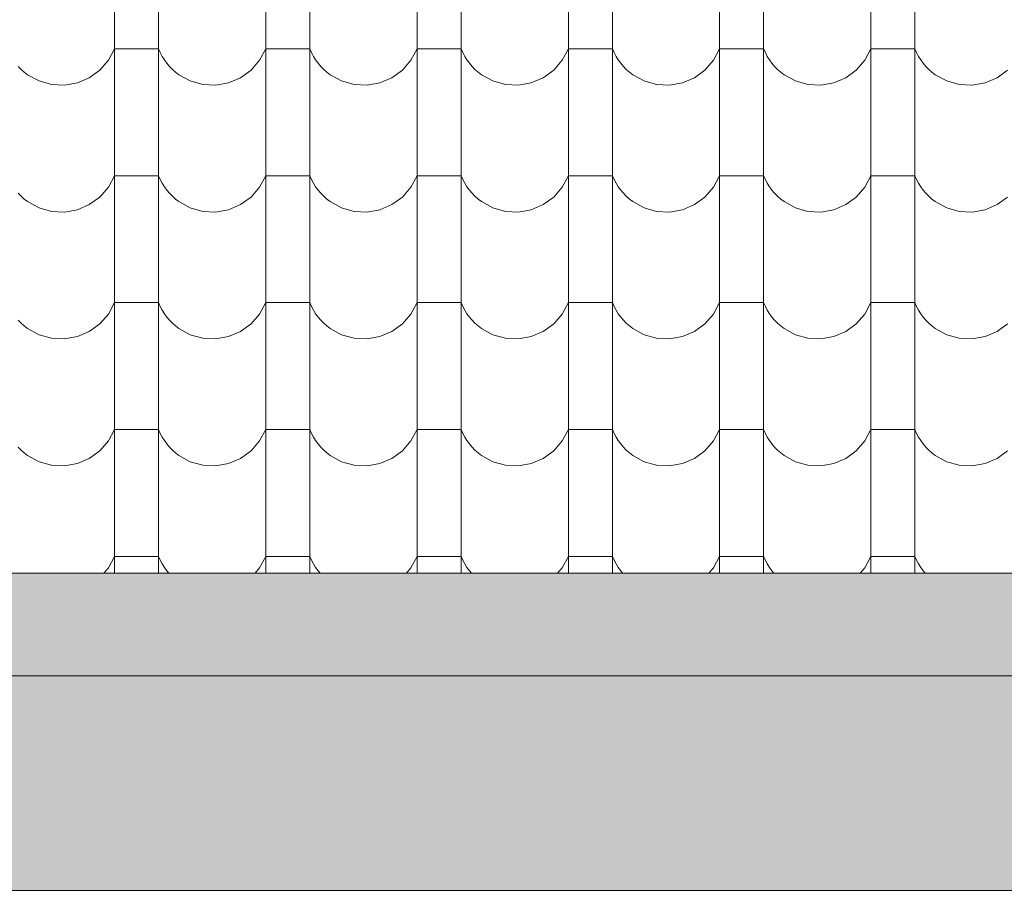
# Model space of a CAD drawing. Header units: millimetres. Extents: x -68772 to 137055, y -73300 to 19650.
# Tile 183 of 212: x 83060 to 84456, y -39255 to -38019. Entities that reach past the tile are written whole.
import ezdxf

# ---------------------------------------------------------------- set-up
doc = ezdxf.new("R2010")
doc.units = ezdxf.units.MM
doc.header["$MEASUREMENT"] = 0
doc.linetypes.add('Przerywana', pattern=[480, 240, -240])
for name, color, linetype, lineweight in [('Nowe_440-K Belki_Nr_pióra__1', 7, 'Continuous', 18), ('Nowe_810-G Ogólne_Nr_pióra__1', 7, 'Continuous', 18), ('Nowe_810-G Ogólne_Nr_pióra__22', 22, 'Continuous', 18), ('Nowe_810-G Ogólne_Nr_pióra__26', 13, 'Continuous', 18)]:
    doc.layers.add(name, color=color, linetype=linetype, lineweight=lineweight)

# ---------------------------------------------------------------- blocks, each defined once
blk = doc.blocks.new('*X46')
at = {"layer": 'Nowe_810-G Ogólne_Nr_pióra__26', "color": 13, "linetype": 'Continuous', "lineweight": 18}
for p, q in [((83194.8, -37990.5), (83194.8, -38170.6)), ((83257.2, -37990.5), (83257.2, -38170.6)), ((83409.3, -37990.5), (83409.3, -38170.6)), ((83471.7, -37990.5), (83471.7, -38170.6)), ((83623.8, -37990.5), (83623.8, -38170.6)), ((83686.2, -37990.5), (83686.2, -38170.6)), ((83838.3, -37990.5), (83838.3, -38170.6)), ((83900.7, -37990.5), (83900.7, -38170.6)), ((84052.8, -37990.5), (84052.8, -38170.6)), ((84115.2, -37990.5), (84115.2, -38170.6)), ((84267.3, -37990.5), (84267.3, -38170.6)), ((84329.7, -37990.5), (84329.7, -38170.6)), ((83186.1, -38077.1), (83194.8, -38060.8)), ((83226, -38060.8), (83194.8, -38060.8)), ((83257.2, -38060.8), (83226, -38060.8)), ((83257.2, -38060.8), (83259.6, -38066.2)), ((83259.6, -38066.2), (83262.4, -38071.5)), ((83400.6, -38077.1), (83409.3, -38060.8)), ((83440.5, -38060.8), (83409.3, -38060.8)), ((83471.7, -38060.8), (83440.5, -38060.8)), ((83471.7, -38060.8), (83474.1, -38066.2)), ((83474.1, -38066.2), (83476.9, -38071.5)), ((83615.1, -38077.1), (83623.8, -38060.8)), ((83655, -38060.8), (83623.8, -38060.8)), ((83686.2, -38060.8), (83655, -38060.8)), ((83686.2, -38060.8), (83688.6, -38066.2)), ((83688.6, -38066.2), (83691.4, -38071.5)), ((83829.6, -38077.1), (83838.3, -38060.8)), ((83869.5, -38060.8), (83838.3, -38060.8)), ((83900.7, -38060.8), (83869.5, -38060.8)), ((83900.7, -38060.8), (83903.1, -38066.2)), ((83903.1, -38066.2), (83905.9, -38071.5)), ((84044.1, -38077.1), (84052.8, -38060.8)), ((84084, -38060.8), (84052.8, -38060.8)), ((84115.2, -38060.8), (84084, -38060.8)), ((84115.2, -38060.8), (84117.6, -38066.2)), ((84117.6, -38066.2), (84120.4, -38071.5)), ((84258.6, -38077.1), (84267.3, -38060.8)), ((84298.5, -38060.8), (84267.3, -38060.8)), ((84329.7, -38060.8), (84298.5, -38060.8)), ((84329.7, -38060.8), (84332.1, -38066.2)), ((84332.1, -38066.2), (84334.9, -38071.5)), ((83174, -38091), (83186.1, -38077.1)), ((83262.4, -38071.5), (83265.5, -38076.5)), ((83265.5, -38076.5), (83269, -38081.3)), ((83269, -38081.3), (83272.8, -38085.8)), ((83388.5, -38091), (83400.6, -38077.1)), ((83476.9, -38071.5), (83480, -38076.5)), ((83480, -38076.5), (83483.5, -38081.3)), ((83483.5, -38081.3), (83487.3, -38085.8)), ((83603, -38091), (83615.1, -38077.1)), ((83691.4, -38071.5), (83694.5, -38076.5)), ((83694.5, -38076.5), (83698, -38081.3)), ((83698, -38081.3), (83701.8, -38085.8)), ((83817.5, -38091), (83829.6, -38077.1)), ((83905.9, -38071.5), (83909, -38076.5)), ((83909, -38076.5), (83912.5, -38081.3)), ((83912.5, -38081.3), (83916.3, -38085.8)), ((84032, -38091), (84044.1, -38077.1)), ((84120.4, -38071.5), (84123.5, -38076.5)), ((84123.5, -38076.5), (84127, -38081.3)), ((84127, -38081.3), (84130.8, -38085.8)), ((84246.5, -38091), (84258.6, -38077.1)), ((84334.9, -38071.5), (84338, -38076.5)), ((84338, -38076.5), (84341.5, -38081.3)), ((84341.5, -38081.3), (84345.3, -38085.8)), ((83058.3, -38085.8), (83062.4, -38090)), ((83062.4, -38090), (83066.9, -38093.9)), ((83066.9, -38093.9), (83071.6, -38097.5)), ((83071.6, -38097.5), (83087.8, -38106.4)), ((83159.1, -38101.9), (83174, -38091)), ((83272.8, -38085.8), (83276.9, -38090)), ((83276.9, -38090), (83281.4, -38093.9)), ((83281.4, -38093.9), (83286.1, -38097.5)), ((83286.1, -38097.5), (83302.3, -38106.4)), ((83373.6, -38101.9), (83388.5, -38091)), ((83487.3, -38085.8), (83491.4, -38090)), ((83491.4, -38090), (83495.9, -38093.9)), ((83495.9, -38093.9), (83500.6, -38097.5)), ((83500.6, -38097.5), (83516.8, -38106.4)), ((83588.1, -38101.9), (83603, -38091)), ((83701.8, -38085.8), (83705.9, -38090)), ((83705.9, -38090), (83710.4, -38093.9)), ((83710.4, -38093.9), (83715.1, -38097.5)), ((83715.1, -38097.5), (83731.3, -38106.4)), ((83802.6, -38101.9), (83817.5, -38091)), ((83916.3, -38085.8), (83920.4, -38090)), ((83920.4, -38090), (83924.9, -38093.9)), ((83924.9, -38093.9), (83929.6, -38097.5)), ((83929.6, -38097.5), (83945.8, -38106.4)), ((84017.1, -38101.9), (84032, -38091)), ((84130.8, -38085.8), (84134.9, -38090)), ((84134.9, -38090), (84139.4, -38093.9)), ((84139.4, -38093.9), (84144.1, -38097.5)), ((84144.1, -38097.5), (84160.3, -38106.4)), ((84231.6, -38101.9), (84246.5, -38091)), ((84345.3, -38085.8), (84349.4, -38090)), ((84349.4, -38090), (84353.9, -38093.9)), ((84353.9, -38093.9), (84358.6, -38097.5)), ((84358.6, -38097.5), (84374.8, -38106.4)), ((84446.1, -38101.9), (84461, -38091)), ((83087.8, -38106.4), (83105.5, -38111.4)), ((83105.5, -38111.4), (83123.9, -38112.4)), ((83123.9, -38112.4), (83142.1, -38109.1)), ((83142.1, -38109.1), (83159.1, -38101.9)), ((83302.3, -38106.4), (83320, -38111.4)), ((83320, -38111.4), (83338.4, -38112.4)), ((83338.4, -38112.4), (83356.6, -38109.1)), ((83356.6, -38109.1), (83373.6, -38101.9)), ((83516.8, -38106.4), (83534.5, -38111.4)), ((83534.5, -38111.4), (83552.9, -38112.4)), ((83552.9, -38112.4), (83571.1, -38109.1)), ((83571.1, -38109.1), (83588.1, -38101.9)), ((83731.3, -38106.4), (83749, -38111.4)), ((83749, -38111.4), (83767.4, -38112.4)), ((83767.4, -38112.4), (83785.6, -38109.1)), ((83785.6, -38109.1), (83802.6, -38101.9)), ((83945.8, -38106.4), (83963.5, -38111.4)), ((83963.5, -38111.4), (83981.9, -38112.4)), ((83981.9, -38112.4), (84000.1, -38109.1)), ((84000.1, -38109.1), (84017.1, -38101.9)), ((84160.3, -38106.4), (84178, -38111.4)), ((84178, -38111.4), (84196.4, -38112.4)), ((84196.4, -38112.4), (84214.6, -38109.1)), ((84214.6, -38109.1), (84231.6, -38101.9)), ((84374.8, -38106.4), (84392.5, -38111.4)), ((84392.5, -38111.4), (84410.9, -38112.4)), ((84410.9, -38112.4), (84429.1, -38109.1)), ((84429.1, -38109.1), (84446.1, -38101.9)), ((83194.8, -38170.6), (83194.8, -38350.6)), ((83257.2, -38170.6), (83257.2, -38350.6)), ((83409.3, -38170.6), (83409.3, -38350.6)), ((83471.7, -38170.6), (83471.7, -38350.6)), ((83623.8, -38170.6), (83623.8, -38350.6)), ((83686.2, -38170.6), (83686.2, -38350.6)), ((83838.3, -38170.6), (83838.3, -38350.6)), ((83900.7, -38170.6), (83900.7, -38350.6)), ((84052.8, -38170.6), (84052.8, -38350.6)), ((84115.2, -38170.6), (84115.2, -38350.6)), ((84267.3, -38170.6), (84267.3, -38350.6)), ((84329.7, -38170.6), (84329.7, -38350.6)), ((83186.1, -38257.1), (83194.8, -38240.8)), ((83226, -38240.8), (83194.8, -38240.8)), ((83257.2, -38240.8), (83226, -38240.8)), ((83257.2, -38240.8), (83259.6, -38246.3)), ((83259.6, -38246.3), (83262.4, -38251.5)), ((83262.4, -38251.5), (83265.5, -38256.5)), ((83400.6, -38257.1), (83409.3, -38240.8)), ((83440.5, -38240.8), (83409.3, -38240.8)), ((83471.7, -38240.8), (83440.5, -38240.8)), ((83471.7, -38240.8), (83474.1, -38246.3)), ((83474.1, -38246.3), (83476.9, -38251.5)), ((83476.9, -38251.5), (83480, -38256.5)), ((83615.1, -38257.1), (83623.8, -38240.8)), ((83655, -38240.8), (83623.8, -38240.8)), ((83686.2, -38240.8), (83655, -38240.8)), ((83686.2, -38240.8), (83688.6, -38246.3)), ((83688.6, -38246.3), (83691.4, -38251.5)), ((83691.4, -38251.5), (83694.5, -38256.5)), ((83829.6, -38257.1), (83838.3, -38240.8)), ((83869.5, -38240.8), (83838.3, -38240.8)), ((83900.7, -38240.8), (83869.5, -38240.8)), ((83900.7, -38240.8), (83903.1, -38246.3)), ((83903.1, -38246.3), (83905.9, -38251.5)), ((83905.9, -38251.5), (83909, -38256.5)), ((84044.1, -38257.1), (84052.8, -38240.8)), ((84084, -38240.8), (84052.8, -38240.8)), ((84115.2, -38240.8), (84084, -38240.8)), ((84115.2, -38240.8), (84117.6, -38246.3)), ((84117.6, -38246.3), (84120.4, -38251.5)), ((84120.4, -38251.5), (84123.5, -38256.5)), ((84258.6, -38257.1), (84267.3, -38240.8)), ((84298.5, -38240.8), (84267.3, -38240.8)), ((84329.7, -38240.8), (84298.5, -38240.8)), ((84329.7, -38240.8), (84332.1, -38246.3)), ((84332.1, -38246.3), (84334.9, -38251.5)), ((84334.9, -38251.5), (84338, -38256.5)), ((83058.3, -38265.8), (83062.4, -38270.1)), ((83174, -38271.1), (83186.1, -38257.1)), ((83265.5, -38256.5), (83269, -38261.3)), ((83269, -38261.3), (83272.8, -38265.8)), ((83272.8, -38265.8), (83276.9, -38270.1)), ((83388.5, -38271.1), (83400.6, -38257.1)), ((83480, -38256.5), (83483.5, -38261.3)), ((83483.5, -38261.3), (83487.3, -38265.8)), ((83487.3, -38265.8), (83491.4, -38270.1)), ((83603, -38271.1), (83615.1, -38257.1)), ((83694.5, -38256.5), (83698, -38261.3)), ((83698, -38261.3), (83701.8, -38265.8)), ((83701.8, -38265.8), (83705.9, -38270.1)), ((83817.5, -38271.1), (83829.6, -38257.1)), ((83909, -38256.5), (83912.5, -38261.3)), ((83912.5, -38261.3), (83916.3, -38265.8)), ((83916.3, -38265.8), (83920.4, -38270.1)), ((84032, -38271.1), (84044.1, -38257.1)), ((84123.5, -38256.5), (84127, -38261.3)), ((84127, -38261.3), (84130.8, -38265.8)), ((84130.8, -38265.8), (84134.9, -38270.1)), ((84246.5, -38271.1), (84258.6, -38257.1)), ((84338, -38256.5), (84341.5, -38261.3)), ((84341.5, -38261.3), (84345.3, -38265.8)), ((84345.3, -38265.8), (84349.4, -38270.1)), ((83062.4, -38270.1), (83066.9, -38274)), ((83066.9, -38274), (83071.6, -38277.6)), ((83071.6, -38277.6), (83087.8, -38286.5)), ((83159.1, -38281.9), (83174, -38271.1)), ((83276.9, -38270.1), (83281.4, -38274)), ((83281.4, -38274), (83286.1, -38277.6)), ((83286.1, -38277.6), (83302.3, -38286.5)), ((83373.6, -38281.9), (83388.5, -38271.1)), ((83491.4, -38270.1), (83495.9, -38274)), ((83495.9, -38274), (83500.6, -38277.6)), ((83500.6, -38277.6), (83516.8, -38286.5)), ((83588.1, -38281.9), (83603, -38271.1)), ((83705.9, -38270.1), (83710.4, -38274)), ((83710.4, -38274), (83715.1, -38277.6)), ((83715.1, -38277.6), (83731.3, -38286.5)), ((83802.6, -38281.9), (83817.5, -38271.1)), ((83920.4, -38270.1), (83924.9, -38274)), ((83924.9, -38274), (83929.6, -38277.6)), ((83929.6, -38277.6), (83945.8, -38286.5)), ((84017.1, -38281.9), (84032, -38271.1)), ((84134.9, -38270.1), (84139.4, -38274)), ((84139.4, -38274), (84144.1, -38277.6)), ((84144.1, -38277.6), (84160.3, -38286.5)), ((84231.6, -38281.9), (84246.5, -38271.1)), ((84349.4, -38270.1), (84353.9, -38274)), ((84353.9, -38274), (84358.6, -38277.6)), ((84358.6, -38277.6), (84374.8, -38286.5)), ((84446.1, -38281.9), (84461, -38271.1)), ((83087.8, -38286.5), (83105.5, -38291.5)), ((83105.5, -38291.5), (83123.9, -38292.4)), ((83123.9, -38292.4), (83142.1, -38289.2)), ((83142.1, -38289.2), (83159.1, -38281.9)), ((83302.3, -38286.5), (83320, -38291.5)), ((83320, -38291.5), (83338.4, -38292.4)), ((83338.4, -38292.4), (83356.6, -38289.2)), ((83356.6, -38289.2), (83373.6, -38281.9)), ((83516.8, -38286.5), (83534.5, -38291.5)), ((83534.5, -38291.5), (83552.9, -38292.4)), ((83552.9, -38292.4), (83571.1, -38289.2)), ((83571.1, -38289.2), (83588.1, -38281.9)), ((83731.3, -38286.5), (83749, -38291.5)), ((83749, -38291.5), (83767.4, -38292.4)), ((83767.4, -38292.4), (83785.6, -38289.2)), ((83785.6, -38289.2), (83802.6, -38281.9)), ((83945.8, -38286.5), (83963.5, -38291.5)), ((83963.5, -38291.5), (83981.9, -38292.4)), ((83981.9, -38292.4), (84000.1, -38289.2)), ((84000.1, -38289.2), (84017.1, -38281.9)), ((84160.3, -38286.5), (84178, -38291.5)), ((84178, -38291.5), (84196.4, -38292.4)), ((84196.4, -38292.4), (84214.6, -38289.2)), ((84214.6, -38289.2), (84231.6, -38281.9)), ((84374.8, -38286.5), (84392.5, -38291.5)), ((84392.5, -38291.5), (84410.9, -38292.4)), ((84410.9, -38292.4), (84429.1, -38289.2)), ((84429.1, -38289.2), (84446.1, -38281.9)), ((83194.8, -38350.6), (83194.8, -38530.7)), ((83257.2, -38350.6), (83257.2, -38530.7)), ((83409.3, -38350.6), (83409.3, -38530.7)), ((83471.7, -38350.6), (83471.7, -38530.7)), ((83623.8, -38350.6), (83623.8, -38530.7)), ((83686.2, -38350.6), (83686.2, -38530.7)), ((83838.3, -38350.6), (83838.3, -38530.7)), ((83900.7, -38350.6), (83900.7, -38530.7)), ((84052.8, -38350.6), (84052.8, -38530.7)), ((84115.2, -38350.6), (84115.2, -38530.7)), ((84267.3, -38350.6), (84267.3, -38530.7)), ((84329.7, -38350.6), (84329.7, -38530.7)), ((83186.1, -38437.2), (83194.8, -38420.9)), ((83226, -38420.9), (83194.8, -38420.9)), ((83257.2, -38420.9), (83226, -38420.9)), ((83257.2, -38420.9), (83259.6, -38426.3)), ((83259.6, -38426.3), (83262.4, -38431.6)), ((83262.4, -38431.6), (83265.5, -38436.6)), ((83400.6, -38437.2), (83409.3, -38420.9)), ((83440.5, -38420.9), (83409.3, -38420.9)), ((83471.7, -38420.9), (83440.5, -38420.9)), ((83471.7, -38420.9), (83474.1, -38426.3)), ((83474.1, -38426.3), (83476.9, -38431.6)), ((83476.9, -38431.6), (83480, -38436.6)), ((83615.1, -38437.2), (83623.8, -38420.9)), ((83655, -38420.9), (83623.8, -38420.9)), ((83686.2, -38420.9), (83655, -38420.9)), ((83686.2, -38420.9), (83688.6, -38426.3)), ((83688.6, -38426.3), (83691.4, -38431.6)), ((83691.4, -38431.6), (83694.5, -38436.6)), ((83829.6, -38437.2), (83838.3, -38420.9)), ((83869.5, -38420.9), (83838.3, -38420.9)), ((83900.7, -38420.9), (83869.5, -38420.9)), ((83900.7, -38420.9), (83903.1, -38426.3)), ((83903.1, -38426.3), (83905.9, -38431.6)), ((83905.9, -38431.6), (83909, -38436.6)), ((84044.1, -38437.2), (84052.8, -38420.9)), ((84084, -38420.9), (84052.8, -38420.9)), ((84115.2, -38420.9), (84084, -38420.9)), ((84115.2, -38420.9), (84117.6, -38426.3)), ((84117.6, -38426.3), (84120.4, -38431.6)), ((84120.4, -38431.6), (84123.5, -38436.6)), ((84258.6, -38437.2), (84267.3, -38420.9)), ((84298.5, -38420.9), (84267.3, -38420.9)), ((84329.7, -38420.9), (84298.5, -38420.9)), ((84329.7, -38420.9), (84332.1, -38426.3)), ((84332.1, -38426.3), (84334.9, -38431.6)), ((84334.9, -38431.6), (84338, -38436.6)), ((83058.3, -38445.9), (83062.4, -38450.1)), ((83174, -38451.1), (83186.1, -38437.2)), ((83265.5, -38436.6), (83269, -38441.4)), ((83269, -38441.4), (83272.8, -38445.9)), ((83272.8, -38445.9), (83276.9, -38450.1)), ((83388.5, -38451.1), (83400.6, -38437.2)), ((83480, -38436.6), (83483.5, -38441.4)), ((83483.5, -38441.4), (83487.3, -38445.9)), ((83487.3, -38445.9), (83491.4, -38450.1)), ((83603, -38451.1), (83615.1, -38437.2)), ((83694.5, -38436.6), (83698, -38441.4)), ((83698, -38441.4), (83701.8, -38445.9)), ((83701.8, -38445.9), (83705.9, -38450.1)), ((83817.5, -38451.1), (83829.6, -38437.2)), ((83909, -38436.6), (83912.5, -38441.4)), ((83912.5, -38441.4), (83916.3, -38445.9)), ((83916.3, -38445.9), (83920.4, -38450.1)), ((84032, -38451.1), (84044.1, -38437.2)), ((84123.5, -38436.6), (84127, -38441.4)), ((84127, -38441.4), (84130.8, -38445.9)), ((84130.8, -38445.9), (84134.9, -38450.1)), ((84246.5, -38451.1), (84258.6, -38437.2)), ((84338, -38436.6), (84341.5, -38441.4)), ((84341.5, -38441.4), (84345.3, -38445.9)), ((84345.3, -38445.9), (84349.4, -38450.1)), ((83062.4, -38450.1), (83066.9, -38454)), ((83066.9, -38454), (83071.6, -38457.6)), ((83071.6, -38457.6), (83087.8, -38466.5)), ((83159.1, -38462), (83174, -38451.1)), ((83276.9, -38450.1), (83281.4, -38454)), ((83281.4, -38454), (83286.1, -38457.6)), ((83286.1, -38457.6), (83302.3, -38466.5)), ((83373.6, -38462), (83388.5, -38451.1)), ((83491.4, -38450.1), (83495.9, -38454)), ((83495.9, -38454), (83500.6, -38457.6)), ((83500.6, -38457.6), (83516.8, -38466.5)), ((83588.1, -38462), (83603, -38451.1)), ((83705.9, -38450.1), (83710.4, -38454)), ((83710.4, -38454), (83715.1, -38457.6)), ((83715.1, -38457.6), (83731.3, -38466.5)), ((83802.6, -38462), (83817.5, -38451.1)), ((83920.4, -38450.1), (83924.9, -38454)), ((83924.9, -38454), (83929.6, -38457.6)), ((83929.6, -38457.6), (83945.8, -38466.5)), ((84017.1, -38462), (84032, -38451.1)), ((84134.9, -38450.1), (84139.4, -38454)), ((84139.4, -38454), (84144.1, -38457.6)), ((84144.1, -38457.6), (84160.3, -38466.5)), ((84231.6, -38462), (84246.5, -38451.1)), ((84349.4, -38450.1), (84353.9, -38454)), ((84353.9, -38454), (84358.6, -38457.6)), ((84358.6, -38457.6), (84374.8, -38466.5)), ((84446.1, -38462), (84461, -38451.1)), ((83087.8, -38466.5), (83105.5, -38471.5)), ((83105.5, -38471.5), (83123.9, -38472.5)), ((83123.9, -38472.5), (83142.1, -38469.2)), ((83142.1, -38469.2), (83159.1, -38462)), ((83302.3, -38466.5), (83320, -38471.5)), ((83320, -38471.5), (83338.4, -38472.5)), ((83338.4, -38472.5), (83356.6, -38469.2)), ((83356.6, -38469.2), (83373.6, -38462)), ((83516.8, -38466.5), (83534.5, -38471.5)), ((83534.5, -38471.5), (83552.9, -38472.5)), ((83552.9, -38472.5), (83571.1, -38469.2)), ((83571.1, -38469.2), (83588.1, -38462)), ((83731.3, -38466.5), (83749, -38471.5)), ((83749, -38471.5), (83767.4, -38472.5)), ((83767.4, -38472.5), (83785.6, -38469.2)), ((83785.6, -38469.2), (83802.6, -38462)), ((83945.8, -38466.5), (83963.5, -38471.5)), ((83963.5, -38471.5), (83981.9, -38472.5)), ((83981.9, -38472.5), (84000.1, -38469.2)), ((84000.1, -38469.2), (84017.1, -38462)), ((84160.3, -38466.5), (84178, -38471.5)), ((84178, -38471.5), (84196.4, -38472.5)), ((84196.4, -38472.5), (84214.6, -38469.2)), ((84214.6, -38469.2), (84231.6, -38462)), ((84374.8, -38466.5), (84392.5, -38471.5)), ((84392.5, -38471.5), (84410.9, -38472.5)), ((84410.9, -38472.5), (84429.1, -38469.2)), ((84429.1, -38469.2), (84446.1, -38462)), ((83194.8, -38530.7), (83194.8, -38710.8)), ((83257.2, -38530.7), (83257.2, -38710.8)), ((83409.3, -38530.7), (83409.3, -38710.8)), ((83471.7, -38530.7), (83471.7, -38710.8)), ((83623.8, -38530.7), (83623.8, -38710.8)), ((83686.2, -38530.7), (83686.2, -38710.8)), ((83838.3, -38530.7), (83838.3, -38710.8)), ((83900.7, -38530.7), (83900.7, -38710.8)), ((84052.8, -38530.7), (84052.8, -38710.8)), ((84115.2, -38530.7), (84115.2, -38710.8)), ((84267.3, -38530.7), (84267.3, -38710.8)), ((84329.7, -38530.7), (84329.7, -38710.8)), ((83186.1, -38617.2), (83194.8, -38600.9)), ((83226, -38600.9), (83194.8, -38600.9)), ((83257.2, -38600.9), (83226, -38600.9)), ((83257.2, -38600.9), (83259.6, -38606.4)), ((83400.6, -38617.2), (83409.3, -38600.9)), ((83440.5, -38600.9), (83409.3, -38600.9)), ((83471.7, -38600.9), (83440.5, -38600.9)), ((83471.7, -38600.9), (83474.1, -38606.4)), ((83615.1, -38617.2), (83623.8, -38600.9)), ((83655, -38600.9), (83623.8, -38600.9)), ((83686.2, -38600.9), (83655, -38600.9)), ((83686.2, -38600.9), (83688.6, -38606.4)), ((83829.6, -38617.2), (83838.3, -38600.9)), ((83869.5, -38600.9), (83838.3, -38600.9)), ((83900.7, -38600.9), (83869.5, -38600.9)), ((83900.7, -38600.9), (83903.1, -38606.4)), ((84044.1, -38617.2), (84052.8, -38600.9)), ((84084, -38600.9), (84052.8, -38600.9)), ((84115.2, -38600.9), (84084, -38600.9)), ((84115.2, -38600.9), (84117.6, -38606.4)), ((84258.6, -38617.2), (84267.3, -38600.9)), ((84298.5, -38600.9), (84267.3, -38600.9)), ((84329.7, -38600.9), (84298.5, -38600.9)), ((84329.7, -38600.9), (84332.1, -38606.4)), ((83259.6, -38606.4), (83262.4, -38611.6)), ((83262.4, -38611.6), (83265.5, -38616.6)), ((83474.1, -38606.4), (83476.9, -38611.6)), ((83476.9, -38611.6), (83480, -38616.6)), ((83688.6, -38606.4), (83691.4, -38611.6)), ((83691.4, -38611.6), (83694.5, -38616.6)), ((83903.1, -38606.4), (83905.9, -38611.6)), ((83905.9, -38611.6), (83909, -38616.6)), ((84117.6, -38606.4), (84120.4, -38611.6)), ((84120.4, -38611.6), (84123.5, -38616.6)), ((84332.1, -38606.4), (84334.9, -38611.6)), ((84334.9, -38611.6), (84338, -38616.6)), ((83058.3, -38625.9), (83062.4, -38630.2)), ((83174, -38631.2), (83186.1, -38617.2)), ((83265.5, -38616.6), (83269, -38621.4)), ((83269, -38621.4), (83272.8, -38625.9)), ((83272.8, -38625.9), (83276.9, -38630.2)), ((83388.5, -38631.2), (83400.6, -38617.2)), ((83480, -38616.6), (83483.5, -38621.4)), ((83483.5, -38621.4), (83487.3, -38625.9)), ((83487.3, -38625.9), (83491.4, -38630.2)), ((83603, -38631.2), (83615.1, -38617.2)), ((83694.5, -38616.6), (83698, -38621.4)), ((83698, -38621.4), (83701.8, -38625.9)), ((83701.8, -38625.9), (83705.9, -38630.2)), ((83817.5, -38631.2), (83829.6, -38617.2)), ((83909, -38616.6), (83912.5, -38621.4)), ((83912.5, -38621.4), (83916.3, -38625.9)), ((83916.3, -38625.9), (83920.4, -38630.2)), ((84032, -38631.2), (84044.1, -38617.2)), ((84123.5, -38616.6), (84127, -38621.4)), ((84127, -38621.4), (84130.8, -38625.9)), ((84130.8, -38625.9), (84134.9, -38630.2)), ((84246.5, -38631.2), (84258.6, -38617.2)), ((84338, -38616.6), (84341.5, -38621.4)), ((84341.5, -38621.4), (84345.3, -38625.9)), ((84345.3, -38625.9), (84349.4, -38630.2)), ((83062.4, -38630.2), (83066.9, -38634.1)), ((83066.9, -38634.1), (83071.6, -38637.7)), ((83071.6, -38637.7), (83087.8, -38646.6)), ((83142.1, -38649.3), (83159.1, -38642)), ((83159.1, -38642), (83174, -38631.2)), ((83276.9, -38630.2), (83281.4, -38634.1)), ((83281.4, -38634.1), (83286.1, -38637.7)), ((83286.1, -38637.7), (83302.3, -38646.6)), ((83356.6, -38649.3), (83373.6, -38642)), ((83373.6, -38642), (83388.5, -38631.2)), ((83491.4, -38630.2), (83495.9, -38634.1)), ((83495.9, -38634.1), (83500.6, -38637.7)), ((83500.6, -38637.7), (83516.8, -38646.6)), ((83571.1, -38649.3), (83588.1, -38642)), ((83588.1, -38642), (83603, -38631.2)), ((83705.9, -38630.2), (83710.4, -38634.1)), ((83710.4, -38634.1), (83715.1, -38637.7)), ((83715.1, -38637.7), (83731.3, -38646.6)), ((83785.6, -38649.3), (83802.6, -38642)), ((83802.6, -38642), (83817.5, -38631.2)), ((83920.4, -38630.2), (83924.9, -38634.1)), ((83924.9, -38634.1), (83929.6, -38637.7)), ((83929.6, -38637.7), (83945.8, -38646.6)), ((84000.1, -38649.3), (84017.1, -38642)), ((84017.1, -38642), (84032, -38631.2)), ((84134.9, -38630.2), (84139.4, -38634.1)), ((84139.4, -38634.1), (84144.1, -38637.7)), ((84144.1, -38637.7), (84160.3, -38646.6)), ((84214.6, -38649.3), (84231.6, -38642)), ((84231.6, -38642), (84246.5, -38631.2)), ((84349.4, -38630.2), (84353.9, -38634.1)), ((84353.9, -38634.1), (84358.6, -38637.7)), ((84358.6, -38637.7), (84374.8, -38646.6)), ((84429.1, -38649.3), (84446.1, -38642)), ((84446.1, -38642), (84461, -38631.2)), ((83087.8, -38646.6), (83105.5, -38651.6)), ((83105.5, -38651.6), (83123.9, -38652.5)), ((83123.9, -38652.5), (83142.1, -38649.3)), ((83302.3, -38646.6), (83320, -38651.6)), ((83320, -38651.6), (83338.4, -38652.5)), ((83338.4, -38652.5), (83356.6, -38649.3)), ((83516.8, -38646.6), (83534.5, -38651.6)), ((83534.5, -38651.6), (83552.9, -38652.5)), ((83552.9, -38652.5), (83571.1, -38649.3)), ((83731.3, -38646.6), (83749, -38651.6)), ((83749, -38651.6), (83767.4, -38652.5)), ((83767.4, -38652.5), (83785.6, -38649.3)), ((83945.8, -38646.6), (83963.5, -38651.6)), ((83963.5, -38651.6), (83981.9, -38652.5)), ((83981.9, -38652.5), (84000.1, -38649.3)), ((84160.3, -38646.6), (84178, -38651.6)), ((84178, -38651.6), (84196.4, -38652.5)), ((84196.4, -38652.5), (84214.6, -38649.3)), ((84374.8, -38646.6), (84392.5, -38651.6)), ((84392.5, -38651.6), (84410.9, -38652.5)), ((84410.9, -38652.5), (84429.1, -38649.3)), ((83194.8, -38710.8), (83194.8, -38804.8)), ((83257.2, -38710.8), (83257.2, -38804.8)), ((83409.3, -38710.8), (83409.3, -38804.8)), ((83471.7, -38710.8), (83471.7, -38804.8)), ((83623.8, -38710.8), (83623.8, -38804.8)), ((83686.2, -38710.8), (83686.2, -38804.8)), ((83838.3, -38710.8), (83838.3, -38804.8)), ((83900.7, -38710.8), (83900.7, -38804.8)), ((84052.8, -38710.8), (84052.8, -38804.8)), ((84115.2, -38710.8), (84115.2, -38804.8)), ((84267.3, -38710.8), (84267.3, -38804.8)), ((84329.7, -38710.8), (84329.7, -38804.8)), ((83186.1, -38797.3), (83194.8, -38781)), ((83226, -38781), (83194.8, -38781)), ((83257.2, -38781), (83226, -38781)), ((83257.2, -38781), (83259.6, -38786.4)), ((83400.6, -38797.3), (83409.3, -38781)), ((83440.5, -38781), (83409.3, -38781)), ((83471.7, -38781), (83440.5, -38781)), ((83471.7, -38781), (83474.1, -38786.4)), ((83615.1, -38797.3), (83623.8, -38781)), ((83655, -38781), (83623.8, -38781)), ((83686.2, -38781), (83655, -38781)), ((83686.2, -38781), (83688.6, -38786.4)), ((83829.6, -38797.3), (83838.3, -38781)), ((83869.5, -38781), (83838.3, -38781)), ((83900.7, -38781), (83869.5, -38781)), ((83900.7, -38781), (83903.1, -38786.4)), ((84044.1, -38797.3), (84052.8, -38781)), ((84084, -38781), (84052.8, -38781)), ((84115.2, -38781), (84084, -38781)), ((84115.2, -38781), (84117.6, -38786.4)), ((84258.6, -38797.3), (84267.3, -38781)), ((84298.5, -38781), (84267.3, -38781)), ((84329.7, -38781), (84298.5, -38781)), ((84329.7, -38781), (84332.1, -38786.4)), ((83259.6, -38786.4), (83262.4, -38791.7)), ((83262.4, -38791.7), (83265.5, -38796.7)), ((83474.1, -38786.4), (83476.9, -38791.7)), ((83476.9, -38791.7), (83480, -38796.7)), ((83688.6, -38786.4), (83691.4, -38791.7)), ((83691.4, -38791.7), (83694.5, -38796.7)), ((83903.1, -38786.4), (83905.9, -38791.7)), ((83905.9, -38791.7), (83909, -38796.7)), ((84117.6, -38786.4), (84120.4, -38791.7)), ((84120.4, -38791.7), (84123.5, -38796.7)), ((84332.1, -38786.4), (84334.9, -38791.7)), ((84334.9, -38791.7), (84338, -38796.7)), ((83179.6, -38804.8), (83186.1, -38797.3)), ((83265.5, -38796.7), (83269, -38801.5)), ((83269, -38801.5), (83271.8, -38804.8)), ((83394.1, -38804.8), (83400.6, -38797.3)), ((83480, -38796.7), (83483.5, -38801.5)), ((83483.5, -38801.5), (83486.3, -38804.8)), ((83608.6, -38804.8), (83615.1, -38797.3)), ((83694.5, -38796.7), (83698, -38801.5)), ((83698, -38801.5), (83700.8, -38804.8)), ((83823.1, -38804.8), (83829.6, -38797.3)), ((83909, -38796.7), (83912.5, -38801.5)), ((83912.5, -38801.5), (83915.3, -38804.8)), ((84037.6, -38804.8), (84044.1, -38797.3)), ((84123.5, -38796.7), (84127, -38801.5)), ((84127, -38801.5), (84129.8, -38804.8)), ((84252.1, -38804.8), (84258.6, -38797.3)), ((84338, -38796.7), (84341.5, -38801.5)), ((84341.5, -38801.5), (84344.3, -38804.8))]:
    blk.add_line(p, q, dxfattribs=at)
blk = doc.blocks.new('Wypełnienie_1', base_point=(0, 2000))
at = {"layer": 'Nowe_810-G Ogólne_Nr_pióra__1', "color": 7, "linetype": 'Continuous', "lineweight": 18}
blk.add_line((89655.6, -38804.8), (67404.2, -38804.8), dxfattribs=at)
at = {"layer": 'Nowe_810-G Ogólne_Nr_pióra__26', "color": 13, "linetype": 'Continuous', "lineweight": 18}
blk.add_blockref('*X46', (0, 0), dxfattribs=at)

msp = doc.modelspace()

# ---------------------------------------------------------------- hatches: boundary and pattern name
at = {"layer": 'Nowe_810-G Ogólne_Nr_pióra__22', "linetype": 'Continuous', "lineweight": 18}
msp.add_hatch(color=22, dxfattribs=at).paths.add_polyline_path([(67346.3, -39254.8), (67353.6, -38804.8), (89655.6, -38804.8), (89655.6, -39254.8)])

# ---------------------------------------------------------------- linework, layer by layer
at = {"layer": 'Nowe_440-K Belki_Nr_pióra__1', "color": 7, "linetype": 'Continuous', "lineweight": 18}
for p, q in [((89655.6, -38804.8), (67346.3, -38804.8)), ((89655.6, -38950.5), (67346.3, -38950.5)), ((89655.6, -39254.8), (67346.3, -39254.8))]:
    msp.add_line(p, q, dxfattribs=at)
at = {"layer": 'Nowe_810-G Ogólne_Nr_pióra__1', "color": 7, "linetype": 'Przerywana', "lineweight": 18, "flags": 128}
msp.add_lwpolyline([(67346.3, -39254.8), (67353.6, -38804.8), (89655.6, -38804.8), (89655.6, -39254.8)], close=True, dxfattribs=at)

# ---------------------------------------------------------------- block references
at = {"layer": 'Nowe_810-G Ogólne_Nr_pióra__26', "color": 13, "linetype": 'Continuous', "lineweight": 18}
msp.add_blockref('Wypełnienie_1', (0, 2000), dxfattribs=at)

doc.saveas('drawing.dxf')
